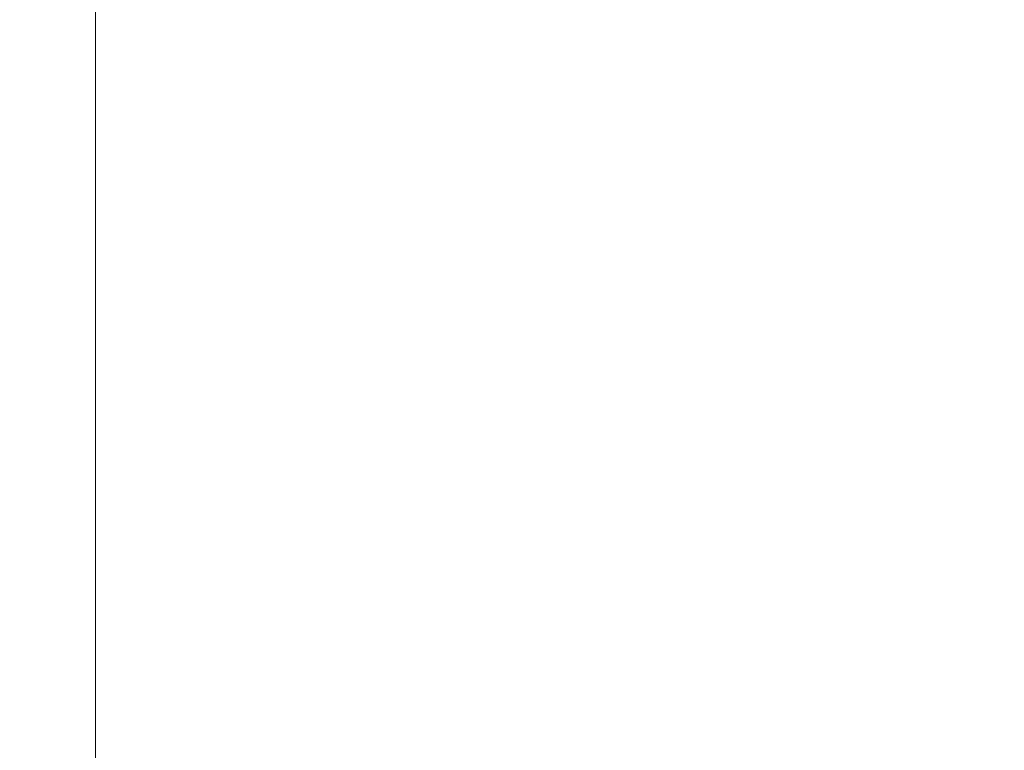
# Model space of a CAD drawing. Header units: centimetres. Extents: x -21.6 to 22.7, y 3.4 to 5.2.
# Tile 169 of 256: x -6.649 to -6.346, y 4.75 to 4.975. Entities that reach past the tile are written whole.
import ezdxf

# ---------------------------------------------------------------- set-up
doc = ezdxf.new("R2010")
doc.units = ezdxf.units.CM
doc.header["$LTSCALE"] = 2.54
doc.layers.add('Lucido design-1', color=7, linetype='Continuous')

# ---------------------------------------------------------------- blocks, each defined once
blk = doc.blocks.new('Gruppo-4-1')
at = {"color": 7, "linetype": 'Continuous', "lineweight": 9}
blk.add_3dface([(-21.50342, 5.10021, -1872.21551), (-21.50342, 3.50021, -1872.21551), (22.63035, 3.50021, -1872.21551), (22.63035, 5.10021, -1872.21551)], dxfattribs=at)
for points, invisible_edges in [([(-6.65081, 5.10021, -1872.62011), (-6.64919, 5.10021, -1872.61951), (-6.64919, 3.90021, -1872.61951), (-6.65074, 3.90021, -1872.62009)], 10), ([(-6.64628, 3.90021, -1872.61856), (-6.6488, 3.90021, -1872.61938), (-6.64919, 5.10021, -1872.61951), (-6.64762, 5.10021, -1872.61899)], 10), ([(-6.6488, 3.90021, -1872.61938), (-6.64919, 3.90021, -1872.61951), (-6.64919, 5.10021, -1872.61951)], 10), ([(-6.64762, 5.10021, -1872.61899), (-6.64628, 5.10021, -1872.61856), (-6.64628, 3.90021, -1872.61856)], 10), ([(-6.64628, 5.10021, -1872.61856), (-6.64336, 5.10021, -1872.61774), (-6.64336, 3.90021, -1872.61774), (-6.64492, 3.90021, -1872.61818)], 10), ([(-6.64492, 3.90021, -1872.61818), (-6.64628, 3.90021, -1872.61856), (-6.64628, 5.10021, -1872.61856)], 10), ([(-6.64106, 3.90021, -1872.61719), (-6.64336, 3.90021, -1872.61774), (-6.64336, 5.10021, -1872.61774), (-6.64143, 5.10021, -1872.61728)], 10), ([(-6.64143, 5.10021, -1872.61728), (-6.64043, 5.10021, -1872.61705), (-6.64043, 3.90021, -1872.61705), (-6.64106, 3.90021, -1872.61719)], 10), ([(-6.63913, 3.90021, -1872.6168), (-6.64043, 3.90021, -1872.61705), (-6.64043, 5.10021, -1872.61705), (-6.63992, 5.10021, -1872.61695)], 10), ([(-6.63992, 5.10021, -1872.61695), (-6.6375, 5.10021, -1872.61649), (-6.6375, 3.90021, -1872.61649), (-6.63913, 3.90021, -1872.6168)], 10), ([(-6.6375, 5.10021, -1872.61649), (-6.63455, 5.10021, -1872.61605), (-6.63455, 3.90021, -1872.61605), (-6.6353, 3.90021, -1872.61616)], 10), ([(-6.6353, 3.90021, -1872.61616), (-6.6375, 3.90021, -1872.61649), (-6.6375, 5.10021, -1872.61649)], 10), ([(-6.63455, 3.90021, -1872.61605), (-6.63455, 5.10021, -1872.61605), (-6.6316, 5.10021, -1872.61575), (-6.6316, 3.90021, -1872.61575)], 5), ([(-6.6316, 5.10021, -1872.61575), (-6.62864, 5.10021, -1872.61557), (-6.62864, 3.90021, -1872.61557), (-6.63152, 3.90021, -1872.61574)], 10), ([(-6.63152, 3.90021, -1872.61574), (-6.6316, 3.90021, -1872.61575), (-6.6316, 5.10021, -1872.61575)], 10), ([(-6.62778, 3.90021, -1872.61555), (-6.62864, 3.90021, -1872.61557), (-6.62864, 5.10021, -1872.61557), (-6.62857, 5.10021, -1872.61557)], 10), ([(-6.62857, 5.10021, -1872.61557), (-6.62594, 3.90021, -1872.61551), (-6.62778, 3.90021, -1872.61555)], 9), ([(-6.62857, 5.10021, -1872.61557), (-6.62594, 5.10021, -1872.61551), (-6.62594, 3.90021, -1872.61551)], 8), ([(-6.62594, 5.10021, -1872.61551), (7.75286, 3.90021, -1872.61551), (7.75277, 3.8955, -1872.61551)], 9), ([(-6.62594, 5.10021, -1872.61551), (7.75286, 5.10021, -1872.61551), (7.75286, 3.90021, -1872.61551)], 8), ([(7.75277, 3.8955, -1872.61551), (7.75246, 3.89043, -1872.61551), (7.7521, 3.88694, -1872.61551), (-6.62594, 5.10021, -1872.61551)], 12), ([(-6.62594, 3.90021, -1872.61551), (-6.62594, 5.10021, -1872.61551), (7.7521, 3.88694, -1872.61551)], 10)]:
    blk.add_3dface(points, dxfattribs=dict(at, invisible_edges=invisible_edges))
blk = doc.blocks.new('Gruppo-5-1')
at = {"color": 7}
blk.add_blockref('Gruppo-4-1', (0, 0), dxfattribs=at)

msp = doc.modelspace()

# ---------------------------------------------------------------- block references
at = {"layer": 'Lucido design-1', "color": 7}
msp.add_blockref('Gruppo-5-1', (0, 0), dxfattribs=at)

doc.saveas('drawing.dxf')
